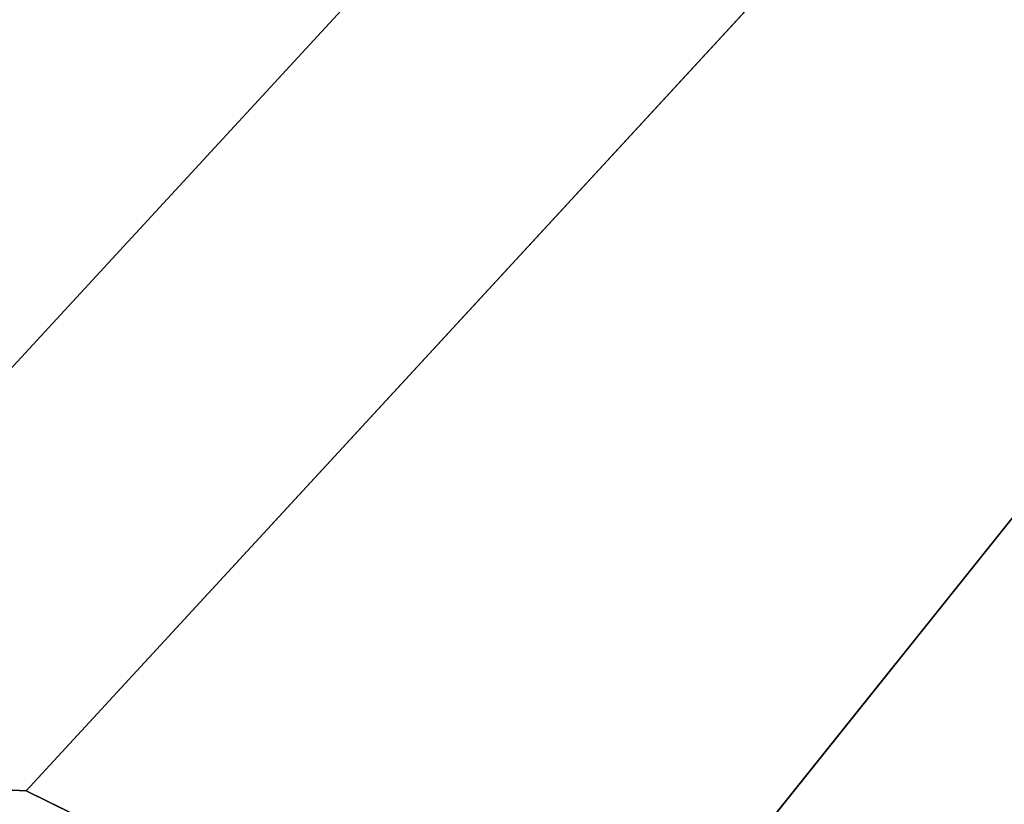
# Model space of a CAD drawing. Extents: x 0.3 to 31.7, y -15.7 to 15.7.
# Tile 64 of 80: x 5.02396 to 5.03343, y -10.86678 to -10.85923. Entities that reach past the tile are written whole.
import ezdxf

# ---------------------------------------------------------------- set-up
doc = ezdxf.new("R2010")
doc.units = 0
doc.header["$MEASUREMENT"] = 0
doc.layers.get('0').update_dxf_attribs({"linetype": 'CONTINUOUS'})

# ---------------------------------------------------------------- blocks, each defined once
blk = doc.blocks.new('LUXORA_ZWIS_DU_Y_STL')
at = {"color": 0}
for p, q in [((5.0776624, -10.8042703, 4.157592), (5.0053886, -10.8826332, 4.157592)), ((5.0776624, -10.8042703, 4.157592), (5.0053886, -10.8826332, 4.157592)), ((5.0797656, -10.8062107, 4.1966479), (5.0240239, -10.8666488, 4.1966479)), ((5.0797656, -10.8062107, 4.1966479), (5.0240239, -10.8666488, 4.1966479)), ((5.0293233, -10.86925, 4.2009663), (5.0797656, -10.8062107, 4.1966479)), ((5.0293233, -10.86925, 4.2009663), (5.0797656, -10.8062107, 4.1966479)), ((5.0143054, -10.8661754, 4.1846475), (5.0240239, -10.8666488, 4.1966479)), ((5.0143054, -10.8661754, 4.1846475), (5.0240239, -10.8666488, 4.1966479)), ((5.0240239, -10.8666488, 4.1966479), (5.0293233, -10.86925, 4.2009663)), ((5.0240239, -10.8666488, 4.1966479), (5.0293233, -10.86925, 4.2009663))]:
    blk.add_line(p, q, dxfattribs=at)
mesh = blk.add_polyface(dxfattribs=at)
corners = [(5.0143054, -10.8661754, 4.1846475), (5.0797656, -10.8062107, 4.1966479), (5.0240239, -10.8666488, 4.1966479), (5.0742785, -10.8011489, 4.1846475)]
mesh.append_faces([[corners[k] for k in face] for face in [(0, 1, 2), (1, 0, 3)]], dxfattribs={"vtx0": -1, "color": 0})
mesh = blk.add_polyface(dxfattribs=at)
corners = [(5.0797656, -10.8062107, 4.1966479), (5.0293233, -10.86925, 4.2009663), (5.0240239, -10.8666488, 4.1966479)]
mesh.append_faces([[corners[k] for k in face] for face in [(0, 1, 2)]], dxfattribs={"color": 0})
mesh = blk.add_polyface(dxfattribs=at)
corners = [(5.0797656, -10.8062107, 4.1966479), (5.0345092, -10.8732557, 4.2038051), (5.0293233, -10.86925, 4.2009663)]
mesh.append_faces([[corners[k] for k in face] for face in [(0, 1, 2)]], dxfattribs={"color": 0})
mesh = blk.add_polyface(dxfattribs=at)
corners = [(5.1059092, -10.830322, 4.1500437), (5.0254188, -10.9175939, 4.1500437), (5.0307182, -10.9201951, 4.1543618)]
mesh.append_faces([[corners[k] for k in face] for face in [(0, 1, 2)]], dxfattribs={"color": 0})
mesh = blk.add_polyface(dxfattribs=at)
corners = [(5.1133482, -10.8371825, 4.159909), (5.1059092, -10.830322, 4.1500437), (5.0307182, -10.9201951, 4.1543618)]
mesh.append_faces([[corners[k] for k in face] for face in [(0, 1, 2)]], dxfattribs={"color": 0})
mesh = blk.add_polyface(dxfattribs=at)
corners = [(5.1133482, -10.8371825, 4.159909), (5.0307182, -10.9201951, 4.1543618), (5.035823, -10.9212404, 4.159909)]
mesh.append_faces([[corners[k] for k in face] for face in [(0, 1, 2)]], dxfattribs={"color": 0})

msp = doc.modelspace()

# ---------------------------------------------------------------- block references
at = {"color": 0}
msp.add_blockref('LUXORA_ZWIS_DU_Y_STL', (0, 0), dxfattribs=at)

doc.saveas('drawing.dxf')
